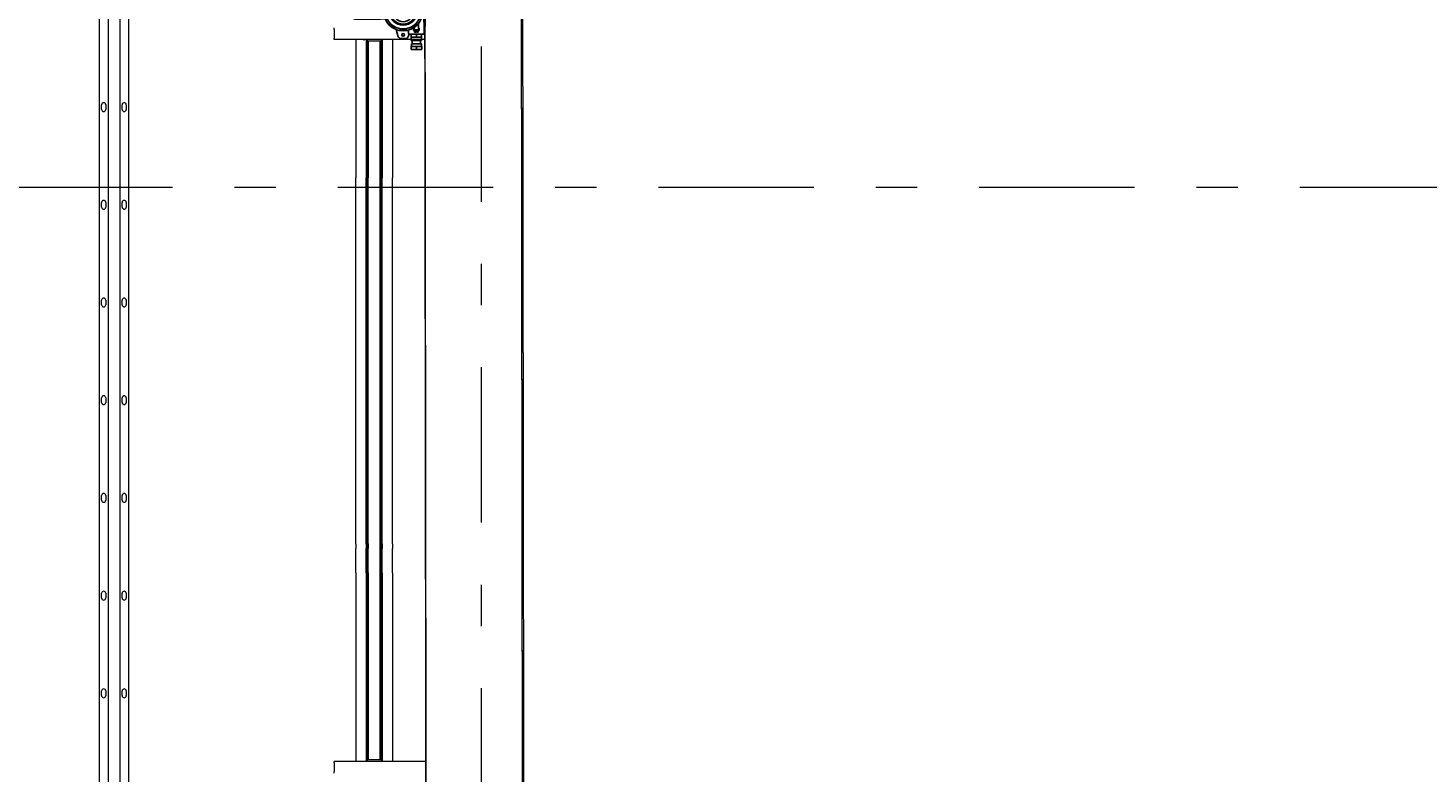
# Model space of a CAD drawing. Header units: millimetres. Extents: x -70269 to 35056, y -51814 to 48966.
# Tile 135 of 220: x -33586 to -28812, y 21784 to 24323. Entities that reach past the tile are written whole.
import ezdxf

# ---------------------------------------------------------------- set-up
doc = ezdxf.new("R2010")
doc.units = ezdxf.units.MM
doc.set_wipeout_variables(frame=1)
for name, pattern in [('Przerywana', [48, 24, -24]), ('Przerywana podwójnie', [109.361107, 52.916665, -21.166666, 14.111111, -21.166666]), ('Wipeout_Contour', [1000, 0, -1000])]:
    doc.linetypes.add(name, pattern=pattern)
for name, color, linetype, lineweight, true_color in [('00 - nowa technologia myjni_Nr_pióra__95', 7, 'Continuous', 20, 0x7c7c7c), ('103-Z Zakres opracowania_Nr_pióra__95', 7, 'Continuous', 140, 0x7c7c7c), ('410-K Osie główne_Nr_pióra__95', 7, 'Continuous', 20, 0x7c7c7c), ('420-K Ściany_Nr_pióra__95', 7, 'Continuous', 20, 0x7c7c7c), ('460 - Stropy_Nr_pióra__95', 7, 'Continuous', 13, 0x7c7c7c)]:
    doc.layers.add(name, color=color, linetype=linetype, lineweight=lineweight, true_color=true_color)
doc.layers.add('201-A Ppoż_Nr_pióra__31', color=1, linetype='Continuous', lineweight=30)
doc.layers.add('XREF', color=8, linetype='Continuous', lineweight=9)
doc.layers.add('420-K Ściany', color=7, linetype='Continuous')
doc.layers.add('ALTER_detekcja_gazu', color=6, linetype='Continuous')
doc.styles.get("Standard").update_dxf_attribs({"font": 'arial.ttf'})
doc.linetypes.add('PPOZ REI 60', pattern='A,0,[1,A.01 RZUT PARTERU1.Shx,S=1.984127,R=0,X=0,Y=0],-400,0', length=400)

# ---------------------------------------------------------------- blocks, each defined once
blk = doc.blocks.new('A$C24A855FB')
at = {"color": 5}
for p, q in [((235.4, 260.7), (199.6, 260.7)), ((199.6, 260.7), (199.6, 250.7)), ((199.6, 250.7), (200.5, 250.7)), ((200.5, 250.7), (200.5, 241.2)), ((234.8, 250.6), (200.5, 250.6)), ((200.5, 241.2), (203.8, 241.2)), ((203.8, 241.2), (203.8, 230.6)), ((203.8, 241.2), (231.7, 241.2)), ((234.8, 241.3), (231.7, 241.3)), ((231.7, 241.3), (231.7, 230.7)), ((235.4, 250.6), (234.8, 250.6)), ((234.8, 250.6), (234.8, 241.3)), ((235.4, 260.7), (235.4, 250.6)), ((148.8, 193), (157.1, 219.4)), ((164.7, 190.3), (161.6, 196.5)), ((164.6, 224), (182.7, 223.8)), ((183.9, 196.4), (180.1, 190.3)), ((189, 218.9), (192.9, 208.5)), ((191.2, 208.5), (191.1, 194.8)), ((199.3, 208.5), (191.2, 208.5)), ((200.3, 219), (199.3, 219)), ((199.3, 219), (199.3, 208.5)), ((199.3, 208.5), (235.8, 208.5)), ((203.8, 230.6), (200.3, 230.6)), ((200.3, 230.6), (200.3, 219)), ((235.1, 219.2), (200.3, 219.2)), ((231.7, 230.7), (203.8, 230.7)), ((210.7, 194.2), (206.8, 191.1)), ((206.8, 191.1), (206.8, 188)), ((210.7, 194.2), (210.6, 185.6)), ((224.7, 194.2), (210.7, 194.2)), ((217.7, 219.2), (217.7, 208.5)), ((228.1, 191.2), (224.7, 194.2)), ((224.7, 194.2), (224.7, 172.6)), ((228.1, 168), (228.1, 191.2)), ((231.7, 230.7), (235.1, 230.7)), ((235.1, 230.7), (235.1, 219.2)), ((235.1, 219.2), (235.8, 219.2)), ((235.8, 219.2), (235.8, 208.5)), ((235.8, 208.5), (243.6, 208.5)), ((243.6, 208.5), (244.6, 182.6)), ((9.2, 157.5), (0, 153.2)), ((0, 153.2), (0, 107.2)), ((95.2, 157.5), (9.2, 157.5)), ((81.2, 157.5), (81.2, 103.5)), ((91.7, 157.5), (91.7, 103.5)), ((96.2, 155.8), (95.2, 157.5)), ((110.6, 155.8), (96.2, 155.8)), ((113.3, 161.6), (118.1, 156.5)), ((131.8, 174.9), (124.9, 177.4)), ((143.6, 183.4), (143.3, 190.7)), ((202.5, 190.4), (201.1, 183.7)), ((215.9, 188.3), (214, 185.3)), ((214, 185.3), (216.1, 181.9)), ((220.1, 177.7), (214.4, 174.1)), ((219.6, 188.3), (215.9, 188.3)), ((216.1, 181.9), (219.5, 181.9)), ((219.5, 181.9), (221.3, 185)), ((221.3, 185), (219.6, 188.3)), ((231.9, 161.7), (227, 156.7)), ((243.8, 153.1), (235.7, 153)), ((244.6, 182.6), (243.8, 153.1)), ((244.6, 182.6), (248, 182.5)), ((248, 182.5), (247.9, 78.1)), ((0, 107.2), (8.8, 103.5)), ((8.8, 103.5), (95, 103.5)), ((95, 103.5), (96.3, 104.8)), ((96.3, 104.8), (110.6, 104.8)), ((113.3, 141.8), (106.3, 140.1)), ((113.1, 119.5), (106.4, 120.1)), ((117.9, 104.6), (113.6, 98.5)), ((232.2, 99.6), (227.2, 104.4)), ((239, 139.9), (231.9, 142)), ((238.9, 120.5), (231.9, 118.4)), ((243.6, 108.1), (235.8, 108.1)), ((244.4, 77.7), (243.6, 108.1)), ((131.2, 86.3), (125, 83.2)), ((143.7, 77.3), (143, 70.2)), ((155.6, 43.4), (148.9, 67.7)), ((164.9, 70.4), (161.8, 64.2)), ((183.6, 64.2), (180.9, 70.5)), ((193.1, 52.6), (189.6, 42.7)), ((191.3, 52.6), (191.2, 66)), ((244.4, 52.6), (191.3, 52.6)), ((199.4, 41.8), (199.4, 52.6)), ((202.8, 70.5), (201.1, 77)), ((207.7, 64.5), (207.7, 72.2)), ((207.7, 72.2), (210.2, 72.2)), ((227.5, 64.5), (207.7, 64.5)), ((209.8, 66.6), (209.8, 72.2)), ((225.2, 66.6), (209.8, 66.6)), ((210.2, 72.2), (210.2, 74.9)), ((223.7, 63), (211.6, 63)), ((211.6, 63), (211.6, 58.5)), ((211.6, 58.5), (216.6, 58.5)), ((221.2, 84.2), (214.6, 86.9)), ((216.6, 58.5), (216.6, 60.8)), ((216.6, 60.8), (218.9, 60.8)), ((217.5, 52.6), (217.5, 41.8)), ((218.9, 60.8), (218.9, 58.6)), ((218.9, 58.6), (223.7, 58.6)), ((223.7, 58.6), (223.7, 63)), ((225.2, 88.8), (225.2, 72.1)), ((225.2, 72.1), (227.5, 72.1)), ((225.2, 72.1), (225.2, 66.6)), ((227.5, 72.1), (227.5, 64.5)), ((235.3, 52.6), (235.3, 41.9)), ((247.9, 78.1), (244.4, 77.7)), ((244.4, 77.7), (244.4, 52.6)), ((160.3, 38.7), (155.6, 43.4)), ((164, 37.3), (160.3, 38.7)), ((182, 37.3), (164, 37.3)), ((185.9, 39.1), (182, 37.3)), ((189.6, 42.7), (185.9, 39.1)), ((200.2, 41.8), (199.4, 41.8)), ((199.8, 0), (199.8, 10.7)), ((199.8, 10.7), (200.5, 10.7)), ((235.7, 0), (199.8, 0)), ((200.2, 30.3), (200.2, 41.8)), ((200.2, 41.8), (234.8, 41.8)), ((203.3, 30.3), (200.2, 30.3)), ((200.5, 10.7), (200.5, 19.6)), ((200.5, 19.6), (203.3, 19.6)), ((200.5, 10.7), (234.8, 10.7)), ((203.3, 19.6), (203.3, 30.3)), ((231.7, 30.1), (203.3, 30.1)), ((231.7, 19.6), (203.3, 19.6)), ((217.7, 0), (217.7, 10.7)), ((234.8, 30.1), (231.7, 30.1)), ((231.7, 30.1), (231.7, 19.6)), ((231.7, 19.6), (234.8, 19.6)), ((235.3, 41.9), (234.8, 41.9)), ((234.8, 41.9), (234.8, 30.1)), ((234.8, 19.6), (234.8, 10.5)), ((234.8, 10.5), (235.7, 10.5)), ((235.7, 10.5), (235.7, 0))]:
    blk.add_line(p, q, dxfattribs=at)
for centre, radius in [((172.6, 130.4), 67), ((172.6, 211.6), 5.22), ((172.6, 130.4), 60.4), ((172.6, 130.4), 47.4), ((172.6, 130.4), 44.1), ((172.6, 130.4), 35.7), ((172.5, 49.6), 4.74)]:
    blk.add_circle(centre, radius, dxfattribs=at)
for centre, radius, start, end in [((164.6, 215.6), 8.46, 90.2005, 152.9772), ((172.6, 130.4), 63.6, 81.5847, 98.4864), ((180.1, 213.9), 10.3, 29.6052, 75.1204), ((217.6, 185.1), 5.99, 279.4141, 181.6982), ((172.6, 130.4), 63.6, 153.2977, 170.35), ((172.6, 130.4), 63.6, 117.2649, 133.9624), ((172.6, 130.4), 63.6, 45.5785, 62.7033), ((172.6, 130.4), 63.6, 9.6017, 26.8372), ((172.6, 130.4), 63.6, 189.5673, 206.7909), ((172.6, 130.4), 63.6, 333.6103, 350.0875), ((172.6, 130.4), 63.6, 225.7214, 242.5942), ((172.6, 130.4), 63.6, 261.7122, 278.6344), ((172.6, 130.4), 63.6, 297.4264, 315.2826)]:
    blk.add_arc(centre, radius, start, end, dxfattribs=at)
at = {"color": 5, "insert": (185.3, 156.7), "char_height": 8, "width": 56.088, "attachment_point": 1, "rotation": 270}
blk.add_mtext('\\pxqc; MGX-70', dxfattribs=at)
blk = doc.blocks.new('parter 2025.10.15')
at = {"layer": '00 - nowa technologia myjni_Nr_pióra__95', "color": 8, "linetype": 'Continuous', "lineweight": 5}
for p, q in [((511.77, 2130.75), (511.77, 1535.4)), ((514.77, 2133.08), (514.77, 1533.08)), ((518.77, 2133.08), (518.77, 1533.08)), ((521.77, 2130.75), (521.77, 1535.4)), ((591.83, 1887.58), (591.83, 1888.08)), ((591.83, 1887.58), (591.83, 1884.58)), ((629.43, 1887.9), (629.43, 1888.5)), ((629.43, 1887.9), (629.43, 1884.25)), ((640.23, 1886.5), (640.31, 1886.58)), ((640.23, 1886.5), (640.23, 1886.28)), ((640.23, 1886.28), (640.23, 1885.66)), ((640.31, 1886.58), (640.31, 1886.32)), ((640.31, 1886.58), (640.89, 1886.58)), ((640.31, 1886.32), (640.31, 1885.58)), ((640.89, 1886.81), (640.91, 1886.88)), ((640.89, 1886.81), (640.89, 1886.43)), ((640.89, 1886.43), (640.89, 1885.35)), ((640.91, 1886.88), (640.94, 1886.88)), ((640.94, 1886.88), (641.68, 1886.88)), ((640.94, 1886.08), (641.68, 1886.08)), ((641.71, 1886.88), (641.68, 1886.88)), ((641.73, 1886.81), (641.71, 1886.88)), ((641.73, 1887.03), (641.78, 1887.08)), ((641.73, 1885.62), (641.73, 1887.03)), ((641.78, 1885.6), (641.78, 1887.08)), ((641.93, 1887.08), (641.78, 1887.08)), ((641.93, 1888), (641.93, 1888.08)), ((641.93, 1888), (641.93, 1887.25)), ((641.93, 1886.73), (641.93, 1887.25)), ((641.93, 1886.73), (641.93, 1885.48)), ((591.83, 1884.08), (591.83, 1884.58)), ((629.43, 1884.08), (591.83, 1884.08)), ((599.28, 1884.08), (599.28, 1836.93)), ((601.91, 1884.08), (601.91, 1884.04)), ((601.91, 1884.04), (601.94, 1884.04)), ((601.94, 1884.04), (602.19, 1884.04)), ((602.19, 1884.04), (602.19, 1884.08)), ((602.78, 1884.08), (602.78, 1836.93)), ((602.79, 1884.04), (602.79, 1884.08)), ((602.79, 1884.04), (602.82, 1884.04)), ((602.82, 1884.04), (603.08, 1884.04)), ((603, 1884.04), (603, 1836.93)), ((603.11, 1884.04), (603.08, 1884.04)), ((603.11, 1884.08), (603.11, 1883.58)), ((603.93, 1883.58), (603.11, 1883.58)), ((603.48, 1883.58), (603.48, 1836.93)), ((603.53, 1638.58), (603.53, 1883.58)), ((607.13, 1883.58), (603.93, 1883.58)), ((607.96, 1883.58), (607.13, 1883.58)), ((607.53, 1638.58), (607.53, 1883.58)), ((607.81, 1883.58), (607.81, 1836.93)), ((607.96, 1884.08), (607.96, 1883.58)), ((608.13, 1884.08), (608.13, 1836.93)), ((608.28, 1884.08), (608.28, 1836.93)), ((611.78, 1884.08), (611.78, 1836.93)), ((629.43, 1883.65), (629.43, 1884.25)), ((629.43, 1883.63), (629.43, 1883.65)), ((629.43, 1883.65), (641.93, 1883.65)), ((629.43, 1883.63), (629.43, 1883.23)), ((629.43, 1883.63), (634.43, 1883.63)), ((629.43, 1883.23), (634.43, 1883.23)), ((634.43, 1883.63), (634.43, 1883.65)), ((634.43, 1883.63), (634.43, 1883.23)), ((636.93, 1883.63), (636.93, 1883.65)), ((636.93, 1883.63), (636.93, 1883.23)), ((636.93, 1883.63), (641.93, 1883.63)), ((636.93, 1883.23), (641.93, 1883.23)), ((640.23, 1885.66), (640.31, 1885.58)), ((640.31, 1885.58), (640.89, 1885.58)), ((640.89, 1885.35), (640.91, 1885.28)), ((640.94, 1885.28), (640.91, 1885.28)), ((640.94, 1885.28), (641.68, 1885.28)), ((641.68, 1885.28), (641.71, 1885.28)), ((641.73, 1885.35), (641.71, 1885.28)), ((641.73, 1885.13), (641.73, 1885.62)), ((641.73, 1885.13), (641.78, 1885.08)), ((641.78, 1885.08), (641.78, 1885.6)), ((641.93, 1885.08), (641.78, 1885.08)), ((641.93, 1884.98), (641.93, 1885.48)), ((641.93, 1884.17), (641.93, 1884.98)), ((641.93, 1884.08), (641.93, 1884.17)), ((641.93, 1883.63), (641.93, 1884.08)), ((641.93, 1883.65), (641.93, 1884.08)), ((641.93, 1884.08), (642.53, 1884.08)), ((641.93, 1883.63), (641.93, 1883.23)), ((512.57, 1860.28), (512.57, 1861.88)), ((513.97, 1861.88), (513.97, 1860.28)), ((519.57, 1860.28), (519.57, 1861.88)), ((520.97, 1861.88), (520.97, 1860.28)), ((599.28, 1793.88), (599.28, 1836.93)), ((602.78, 1793.88), (602.78, 1836.93)), ((603, 1793.88), (603, 1836.93)), ((603.48, 1793.88), (603.48, 1836.93)), ((607.81, 1793.88), (607.81, 1836.93)), ((608.13, 1793.88), (608.13, 1836.93)), ((608.28, 1793.88), (608.28, 1836.93)), ((611.78, 1793.88), (611.78, 1836.93)), ((512.57, 1826.98), (512.57, 1828.58)), ((513.97, 1828.58), (513.97, 1826.98)), ((519.57, 1826.98), (519.57, 1828.58)), ((520.97, 1828.58), (520.97, 1826.98)), ((512.57, 1793.68), (512.57, 1795.28)), ((513.97, 1795.28), (513.97, 1793.68)), ((519.57, 1793.68), (519.57, 1795.28)), ((520.97, 1795.28), (520.97, 1793.68)), ((599.28, 1718.87), (599.28, 1793.88)), ((602.78, 1718.87), (602.78, 1793.88)), ((603, 1718.87), (603, 1793.88)), ((603.48, 1718.87), (603.48, 1793.88)), ((607.81, 1718.87), (607.81, 1793.88)), ((608.13, 1718.87), (608.13, 1793.88)), ((608.28, 1718.87), (608.28, 1793.88)), ((611.78, 1718.87), (611.78, 1793.88)), ((512.57, 1760.38), (512.57, 1761.98)), ((513.97, 1761.98), (513.97, 1760.38)), ((519.57, 1760.38), (519.57, 1761.98)), ((520.97, 1761.98), (520.97, 1760.38)), ((512.57, 1727.08), (512.57, 1728.68)), ((513.97, 1728.68), (513.97, 1727.08)), ((519.57, 1727.08), (519.57, 1728.68)), ((520.97, 1728.68), (520.97, 1727.08)), ((599.28, 1712.26), (599.28, 1718.87)), ((602.78, 1712.26), (602.78, 1718.87)), ((603, 1712.26), (603, 1718.87)), ((603.48, 1712.26), (603.48, 1718.87)), ((607.81, 1712.26), (607.81, 1718.87)), ((608.13, 1712.26), (608.13, 1718.87)), ((608.28, 1712.26), (608.28, 1718.87)), ((611.78, 1712.26), (611.78, 1718.87)), ((599.28, 1712.26), (599.28, 1710.58)), ((599.28, 1708.89), (599.28, 1710.58)), ((602.78, 1712.26), (602.78, 1710.58)), ((602.78, 1708.89), (602.78, 1710.58)), ((603, 1712.26), (603, 1710.58)), ((603, 1708.89), (603, 1710.58)), ((603.48, 1712.26), (603.48, 1710.58)), ((603.48, 1708.89), (603.48, 1710.58)), ((607.81, 1712.26), (607.81, 1710.58)), ((607.81, 1708.89), (607.81, 1710.58)), ((608.13, 1712.26), (608.13, 1710.58)), ((608.13, 1708.89), (608.13, 1710.58)), ((608.28, 1712.26), (608.28, 1710.58)), ((608.28, 1708.89), (608.28, 1710.58)), ((611.78, 1712.26), (611.78, 1710.58)), ((611.78, 1708.89), (611.78, 1710.58)), ((599.28, 1702.29), (599.28, 1708.89)), ((602.78, 1702.29), (602.78, 1708.89)), ((603, 1702.29), (603, 1708.89)), ((603.48, 1702.29), (603.48, 1708.89)), ((607.81, 1702.29), (607.81, 1708.89)), ((608.13, 1702.29), (608.13, 1708.89)), ((608.28, 1702.29), (608.28, 1708.89)), ((611.78, 1702.29), (611.78, 1708.89)), ((599.28, 1702.29), (599.28, 1638.08)), ((602.78, 1702.29), (602.78, 1638.08)), ((603, 1702.29), (603, 1638.08)), ((603.48, 1702.29), (603.48, 1638.58)), ((607.81, 1702.29), (607.81, 1638.58)), ((608.13, 1702.29), (608.13, 1638.08)), ((608.28, 1702.29), (608.28, 1638.08)), ((611.78, 1702.29), (611.78, 1638.08)), ((512.57, 1693.78), (512.57, 1695.38)), ((513.97, 1695.38), (513.97, 1693.78)), ((519.57, 1693.78), (519.57, 1695.38)), ((520.97, 1695.38), (520.97, 1693.78)), ((512.57, 1660.48), (512.57, 1662.08)), ((513.97, 1662.08), (513.97, 1660.48)), ((519.57, 1660.48), (519.57, 1662.08)), ((520.97, 1662.08), (520.97, 1660.48)), ((629.43, 1638.08), (591.83, 1638.08)), ((591.83, 1637.58), (591.83, 1638.08)), ((603.11, 1638.58), (603.11, 1638.08)), ((603.93, 1638.58), (603.11, 1638.58)), ((607.13, 1638.58), (603.93, 1638.58)), ((607.96, 1638.58), (607.13, 1638.58)), ((607.96, 1638.58), (607.96, 1638.08)), ((629.43, 1638.53), (629.43, 1638.93)), ((629.43, 1638.93), (634.43, 1638.93)), ((629.43, 1638.5), (629.43, 1638.53)), ((629.43, 1638.53), (634.43, 1638.53)), ((629.43, 1637.9), (629.43, 1638.5)), ((629.43, 1638.5), (641.93, 1638.5)), ((629.43, 1637.9), (629.43, 1634.25)), ((634.43, 1638.53), (634.43, 1638.93)), ((634.43, 1638.5), (634.43, 1638.53)), ((636.93, 1638.53), (636.93, 1638.93)), ((636.93, 1638.93), (641.93, 1638.93)), ((636.93, 1638.5), (636.93, 1638.53)), ((636.93, 1638.53), (641.93, 1638.53)), ((641.93, 1638.53), (641.93, 1638.93)), ((641.93, 1638.08), (641.93, 1638.53)), ((641.93, 1638.08), (641.93, 1638.5)), ((641.93, 1638), (641.93, 1638.08)), ((641.93, 1638.08), (642.53, 1638.08)), ((641.93, 1638), (641.93, 1637.25)), ((591.83, 1637.58), (591.83, 1634.58)), ((591.83, 1634.08), (591.83, 1634.58)), ((629.43, 1633.65), (629.43, 1634.25)), ((640.23, 1636.5), (640.31, 1636.58)), ((640.23, 1636.5), (640.23, 1636.28)), ((640.23, 1636.28), (640.23, 1635.66)), ((640.23, 1635.66), (640.31, 1635.58)), ((640.31, 1636.58), (640.31, 1636.32)), ((640.31, 1636.58), (640.89, 1636.58)), ((640.31, 1636.32), (640.31, 1635.58)), ((640.31, 1635.58), (640.89, 1635.58)), ((640.89, 1636.81), (640.91, 1636.88)), ((640.89, 1636.81), (640.89, 1636.43)), ((640.89, 1636.43), (640.89, 1635.35)), ((640.89, 1635.35), (640.91, 1635.28)), ((640.91, 1636.88), (640.94, 1636.88)), ((640.94, 1635.28), (640.91, 1635.28)), ((640.94, 1636.88), (641.68, 1636.88)), ((640.94, 1636.08), (641.68, 1636.08)), ((640.94, 1635.28), (641.68, 1635.28)), ((641.71, 1636.88), (641.68, 1636.88)), ((641.68, 1635.28), (641.71, 1635.28)), ((641.73, 1636.81), (641.71, 1636.88)), ((641.73, 1635.35), (641.71, 1635.28)), ((641.73, 1637.03), (641.78, 1637.08)), ((641.73, 1635.62), (641.73, 1637.03)), ((641.73, 1635.13), (641.73, 1635.62)), ((641.73, 1635.13), (641.78, 1635.08)), ((641.78, 1635.6), (641.78, 1637.08)), ((641.93, 1637.08), (641.78, 1637.08)), ((641.78, 1635.08), (641.78, 1635.6)), ((641.93, 1635.08), (641.78, 1635.08)), ((641.93, 1636.73), (641.93, 1637.25)), ((641.93, 1636.73), (641.93, 1635.48)), ((641.93, 1634.98), (641.93, 1635.48)), ((641.93, 1634.17), (641.93, 1634.98)), ((641.93, 1634.08), (641.93, 1634.17))]:
    blk.add_line(p, q, dxfattribs=at)
for points in [[(640.91, 1886.46), (640.91, 1886.58), (640.92, 1886.7), (640.94, 1886.88)], [(640.91, 1886.46), (640.91, 1886.34), (640.93, 1886.21), (640.94, 1886.08)], [(640.94, 1886.08), (640.93, 1885.95), (640.92, 1885.83), (640.91, 1885.67), (640.92, 1885.51), (640.93, 1885.4), (640.94, 1885.28)], [(641.71, 1886.46), (641.71, 1886.58), (641.7, 1886.7), (641.68, 1886.88)], [(641.71, 1886.46), (641.71, 1886.34), (641.7, 1886.21), (641.68, 1886.08)], [(641.68, 1886.08), (641.7, 1885.95), (641.71, 1885.83), (641.71, 1885.67), (641.71, 1885.51), (641.7, 1885.4), (641.68, 1885.28)], [(640.91, 1636.46), (640.91, 1636.58), (640.92, 1636.7), (640.94, 1636.88)], [(640.91, 1636.46), (640.91, 1636.34), (640.93, 1636.21), (640.94, 1636.08)], [(640.94, 1636.08), (640.93, 1635.95), (640.92, 1635.83), (640.91, 1635.67), (640.92, 1635.51), (640.93, 1635.4), (640.94, 1635.28)], [(641.71, 1636.46), (641.71, 1636.58), (641.7, 1636.7), (641.68, 1636.88)], [(641.71, 1636.46), (641.71, 1636.34), (641.7, 1636.21), (641.68, 1636.08)], [(641.68, 1636.08), (641.7, 1635.95), (641.71, 1635.83), (641.71, 1635.67), (641.71, 1635.51), (641.7, 1635.4), (641.68, 1635.28)]]:
    blk.add_lwpolyline(points, dxfattribs=at)
for centre, radius, start, end in [((602.65, 1884.28), 0.748, 195.7945, 198.481), ((603.53, 1884.28), 0.748, 195.7928, 198.4794), ((602.37, 1884.28), 0.748, 341.5206, 344.2072), ((513.27, 1861.88), 0.7, 0, 180), ((520.27, 1861.88), 0.7, 0, 180), ((513.27, 1860.28), 0.7, 180, 0), ((520.27, 1860.28), 0.7, 180, 0), ((513.27, 1828.58), 0.7, 0, 180), ((520.27, 1828.58), 0.7, 0, 180), ((513.27, 1826.98), 0.7, 180, 0), ((520.27, 1826.98), 0.7, 180, 0), ((513.27, 1795.28), 0.7, 0, 180), ((520.27, 1795.28), 0.7, 0, 180), ((513.27, 1793.68), 0.7, 180, 0), ((520.27, 1793.68), 0.7, 180, 0), ((513.27, 1761.98), 0.7, 0, 180), ((520.27, 1761.98), 0.7, 0, 180), ((513.27, 1760.38), 0.7, 180, 0), ((520.27, 1760.38), 0.7, 180, 0), ((513.27, 1728.68), 0.7, 0, 180), ((520.27, 1728.68), 0.7, 0, 180), ((513.27, 1727.08), 0.7, 180, 0), ((520.27, 1727.08), 0.7, 180, 0), ((513.27, 1695.38), 0.7, 0, 180), ((520.27, 1695.38), 0.7, 0, 180), ((513.27, 1693.78), 0.7, 180, 0), ((520.27, 1693.78), 0.7, 180, 0), ((513.27, 1662.08), 0.7, 0, 180), ((520.27, 1662.08), 0.7, 0, 180), ((513.27, 1660.48), 0.7, 180, 0), ((520.27, 1660.48), 0.7, 180, 0)]:
    blk.add_arc(centre, radius, start, end, dxfattribs=at)
at = {"layer": '103-Z Zakres opracowania_Nr_pióra__95', "color": 8, "linetype": 'Przerywana', "lineweight": 5}
blk.add_lwpolyline([(-45.53, 3079.65), (654.37, 3079.65), (654.37, 2747.81), (1099.75, 2747.81), (1099.75, 2276.77), (655.29, 2276.77), (655.29, -103.95), (-45.53, -103.95)], close=True, dxfattribs=at)
at = {"layer": '201-A Ppoż_Nr_pióra__31', "color": 8, "linetype": 'PPOZ REI 60', "lineweight": 5}
blk.add_line((641.51, 2288.49), (641.51, -3.9), dxfattribs=at)
at = {"color": 8, "linetype": 'Wipeout_Contour', "lineweight": 5, "ltscale": 6017.385693}
blk.add_wipeout([(655.29, 2276.77), (622.29, 2276.77), (625.07, 59.14), (658.07, 59.1)], dxfattribs=at).dxf.layer = '420-K Ściany'
at = {"layer": '410-K Osie główne_Nr_pióra__95', "color": 8, "linetype": 'Przerywana podwójnie', "lineweight": 5}
for p, q in [((642.06, 3303.44), (642.06, -164.96)), ((-63, 1833.81), (1039.92, 1833.81))]:
    blk.add_line(p, q, dxfattribs=at)
at = {"layer": '420-K Ściany_Nr_pióra__95', "color": 8, "linetype": 'Continuous', "lineweight": 5, "flags": 128}
for points in [[(621.93, 2570.7), (625.07, 59.14)], [(622.29, 2276.77), (625.07, 59.14)], [(658.07, 59.1), (655.29, 2276.77)], [(658.08, 56.8), (655.29, 2276.77)]]:
    blk.add_lwpolyline(points, dxfattribs=at)
at = {"layer": '460 - Stropy_Nr_pióra__95', "color": 8, "linetype": 'Continuous', "lineweight": 5, "flags": 128}
blk.add_lwpolyline([(6.75, 7.87), (658.57, 7.05), (655.73, 2276.77), (655.14, 2747.25), (654.75, 3058.7), (10.58, 3058.7)], close=True, dxfattribs=at)

msp = doc.modelspace()

# ---------------------------------------------------------------- block references
at = {"layer": 'XREF', "xscale": 10, "yscale": 10, "zscale": 10}
msp.add_blockref('parter 2025.10.15', (-38460.6, 5442.3), dxfattribs=at)

# ---------------------------------------------------------------- next in the draw order: block references
at = {"layer": 'ALTER_detekcja_gazu'}
msp.add_blockref('A$C24A855FB', (-32479, 24249.5), dxfattribs=at)

doc.saveas('drawing.dxf')
